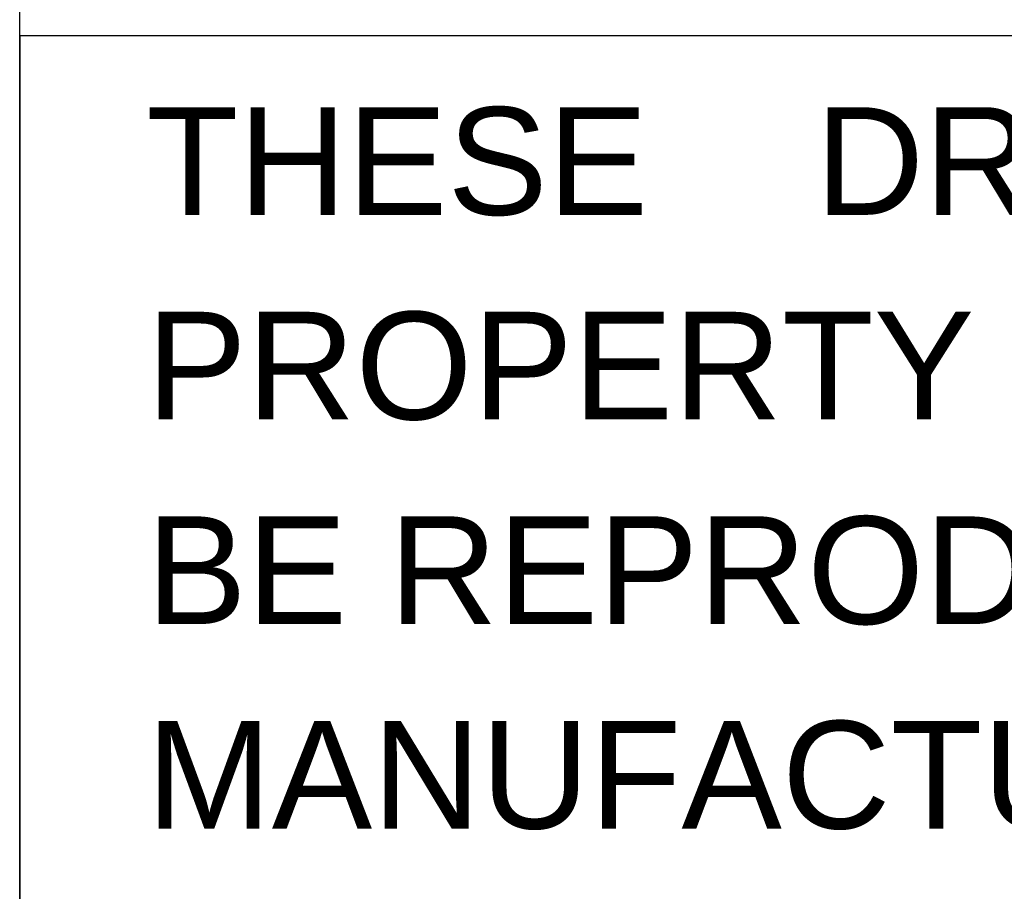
# Model space of a CAD drawing. Extents: x 0 to 1189, y 0 to 841.
# Tile 22 of 53: x 909 to 936, y 46 to 70. Entities that reach past the tile are written whole.
import ezdxf

# ---------------------------------------------------------------- set-up
doc = ezdxf.new("R2010")
doc.units = 0
doc.header["$LTSCALE"] = 65.395
doc.header["$MEASUREMENT"] = 0
doc.layers.get('0').update_dxf_attribs({"linetype": 'CONTINUOUS'})
doc.styles.add('TEXTSTYLE_3', font='arial.ttf')

msp = doc.modelspace()

# ---------------------------------------------------------------- linework, layer by layer
at = {"color": 3, "linetype": 'Continuous'}
for p, q in [((909, 15), (909, 90)), ((909, 70), (1037, 70)), ((909, 70), (909, 40)), ((909, 70), (1174, 70))]:
    msp.add_line(p, q, dxfattribs=at)

# ---------------------------------------------------------------- texts
at = {"color": 1, "linetype": 'Continuous', "style": 'TEXTSTYLE_3'}
for s, p in [('  THESE    DRAWINGS    AND    SPECIFICATIONS    ARE    THE ', (910.2, 65)), ('  PROPERTY OF DELTA ELECTRONICS, INC. AND SHALL NOT ', (910.2, 59.3)), ('  BE REPRODUCED   OR  USED   AS   THE   BASIS   FOR   THE ', (910.2, 53.6)), ('  MANUFACTURE  OR SELL  OF APPARATUSES  OR  DEVICES ', (910.2, 47.9))]:
    msp.add_text(s, height=3, dxfattribs=at).set_placement(p)

doc.saveas('drawing.dxf')
